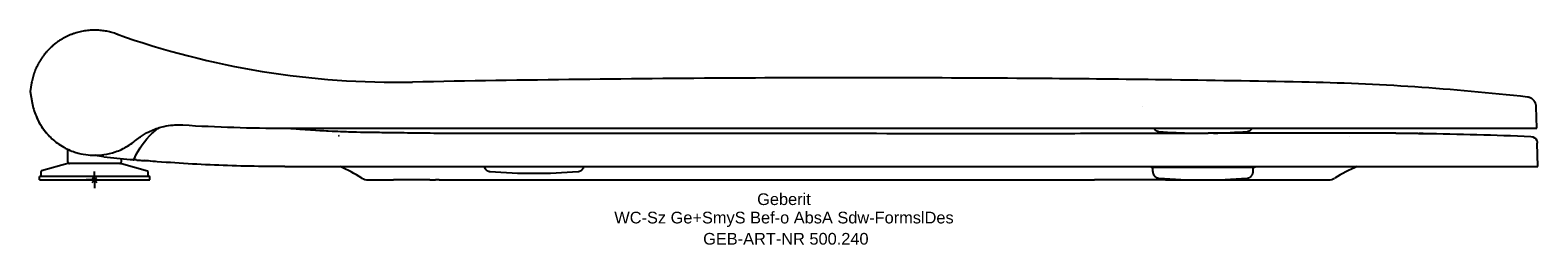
# Model space of a CAD drawing. Header units: millimetres. Extents: x -19 to 432, y -19 to 45.
import ezdxf
from ezdxf.enums import TextEntityAlignment as Align

# ---------------------------------------------------------------- set-up
doc = ezdxf.new("R2010")
doc.units = ezdxf.units.MM
doc.layers.get('0').update_dxf_attribs({"linetype": 'CONTINUOUS'})
for name, color, linetype, lineweight in [('Arbeitspunkt(DIN)', 7, 'CONTINUOUS', 25), ('GEB-ART-NR', 1, 'CONTINUOUS', 18), ('GEB-BEZUG', 2, 'CONTINUOUS', 25), ('GEB-TEXT', 5, 'CONTINUOUS', 18)]:
    doc.layers.add(name, color=color, linetype=linetype, lineweight=lineweight)
doc.layers.add('GEB-KONTUR-A', color=5, linetype='CONTINUOUS')
doc.styles.get("Standard").update_dxf_attribs({"font": 'arial.ttf'})

# ---------------------------------------------------------------- blocks, each defined once
blk = doc.blocks.new('Einfügepunkt')
at = {"layer": 'GEB-BEZUG'}
for p, q in [((-0.71, -0.71), (0.71, 0.71)), ((-0.71, 0.71), (0.71, -0.71))]:
    blk.add_line(p, q, dxfattribs=at)

msp = doc.modelspace()

# ---------------------------------------------------------------- linework, layer by layer
at = {"layer": 'Arbeitspunkt(DIN)', "ltscale": 25}
for q in [(-2.5, 0), (0, 2.5), (0, -2.5), (2.5, 0)]:
    msp.add_line((0, 0), q, dxfattribs=at)
at = {"layer": 'GEB-KONTUR-A', "ltscale": 25}
for p, q in [((-18.83, 29), (-19.27, 26.5)), ((-19.27, 26.5), (-18.67, 23.08)), ((313.33, 21.88), (313.33, 21.88)), ((431.2, 15.5), (431.03, 21.88)), ((90.95, 15.5), (194.26, 15.5)), ((194.26, 15.5), (332.57, 15.5)), ((332.57, 15.5), (384.1, 15.5)), ((354.16, 14), (335.66, 14)), ((368.89, 14), (354.16, 14)), ((383.24, 14), (368.89, 14)), ((384.1, 15.5), (423.58, 15.5)), ((423.58, 15.5), (429.36, 15.5)), ((429.36, 15.5), (431.2, 15.5)), ((-8, 5.4), (-8, 9.17)), ((431.5, 4), (431.32, 11.05)), ((-8, 4.9), (-15.85, 2.7)), ((8, 4.9), (-8, 4.9)), ((8, 5.4), (8, 6.4)), ((8, 4.9), (15.85, 2.7)), ((-16, 1.14), (-16.5, 1)), ((-16.5, 0), (-16.5, 1)), ((16.5, 1), (-16.5, 1)), ((-16.5, 0), (16.5, 0)), ((-16, 1.14), (-16, 2.5)), ((-16, 1.14), (16, 1.14)), ((16, 1.14), (16, 2.5)), ((16, 1.14), (16.5, 1)), ((16.5, 0), (16.5, 1)), ((81.79, 0), (89.35, 0)), ((85.61, 0), (85.61, 0)), ((100.19, 0), (89.35, 0)), ((159.12, 0), (182.26, 0)), ((182.26, 0), (205.34, 0)), ((194.43, 4), (332.86, 4)), ((205.34, 0), (255.4, 0)), ((255.4, 0), (277.15, 0)), ((277.15, 0), (298.98, 0)), ((320.13, 0), (298.98, 0)), ((316.38, 2.54), (316.38, 3.8)), ((320.13, 0), (338.97, 0)), ((332.86, 4), (384.4, 4)), ((338.97, 0), (353.59, 0)), ((346.38, 2.54), (346.38, 3.8)), ((353.59, 0), (362.96, 0)), ((362.96, 0), (368.92, 0)), ((365.1, 0), (365.1, 0)), ((384.4, 4), (423.87, 4)), ((423.87, 4), (429.66, 4)), ((429.66, 4), (431.5, 4)), ((100.22, 0), (101.94, 0))]:
    msp.add_line(p, q, dxfattribs=at)
for centre, radius, start, end in [((90.22, 279.23), 250, 250.4396, 271.1052), ((227.6, -6842.22), 6872.77, 90.273644, 91.105165), ((227.6, -6842.21), 6872.76, 89.529306, 90.273683), ((227.61, -6841.42), 6871.97, 89.234422, 89.529332), ((227.7, -6835.62), 6866.18, 88.887816, 89.234505), ((347, -690.61), 720, 83.51052, 88.88785), ((331.38, 173.97), 160, 265.2805, 268.9561), ((331.38, 173.97), 160, 271.1249, 274.7195), ((394.77, -186.05), 200, 89.3135, 89.6023), ((394.17, -179.95), 193.87, 95.5816723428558, 95.58167564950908), ((-7.5, 5.4), 0.5, 180, 270.0001), ((7.5, 5.4), 0.5, 269.9999, 0), ((56.91, 504), 500, 264.684, 264.8019), ((-15.8, 2.5), 0.2, 105.6568, 180), ((15.8, 2.5), 0.2, 0, 74.3432), ((53.41, -41.86), 50, 57.9705, 66.5091), ((131.38, 162), 160, 265.2805, 274.7195), ((331.38, 160), 160, 265.2805, 274.7195), ((396.98, -42.05), 50, 112.916, 121.6281)]:
    msp.add_arc(centre, radius, start, end, dxfattribs=at)
for centre, major_axis, ratio, start_param, end_param in [((326.85, -185.99), (-0.28, 199.99), 0.417045, 6.283153, 6.283157), ((333.06, -186), (-0.1, 200), 0.48644, 6.281683, 6.283186), ((286.9, 12.8), (-83.38, -0.7), 0.011698, 4.087751, 4.12498), ((308.03, 13.29), (88.14, 0.59), 0.004616, 0.405008, 0.450201), ((0.04, 26.38), (18.64, -3.71), 0.999626, 5.565911, 5.606644), ((56.91, 503.85), (499.93, 0), 0.999848, 4.603914, 4.619594), ((81.81, 3.57), (-1.11, -3.39), 0.989825, 6.042126, 6.595755), ((316.22, 4.8), (-0.788, 0.613), 0.998142, 1.589562, 2.233279), ((368.9, 3.57), (-1.1, 3.39), 0.989669, 2.830174, 3.376778), ((188.55, -0.07), (105.02, -0.06), 0.000436, 2.522056, 2.540431)]:
    msp.add_ellipse(centre, major_axis=major_axis, ratio=ratio, start_param=start_param, end_param=end_param, dxfattribs=at)
for points, degree in [([(7.06, 43.45), (0.75, 45.96), (-6.67, 45.67), (-13.54, 41.87), (-17.65, 35.66), (-18.83, 29)], 5), ([(431.03, 21.88), (431.01, 22.74), (430.68, 23.59), (430.05, 24.28), (429.23, 24.68), (428.37, 24.78)], 5), ([(-17.36, 18.77), (-16.91, 17.73), (-16.38, 16.73), (-15.78, 15.77), (-15.11, 14.86), (-14.38, 14.01)], 5), ([(-14.11, 13.7), (-14.02, 13.6), (-13.93, 13.51), (-13.85, 13.41), (-13.76, 13.32), (-13.67, 13.22)], 5), ([(56.91, 15.5), (63.72, 15.5), (70.53, 15.5), (77.34, 15.5), (84.14, 15.5), (90.95, 15.5)], 5), ([(154.36, 13.98), (163.27, 13.97), (172.37, 13.96), (181.43, 13.96)], 3), ([(181.44, 13.96), (185.54, 13.95), (189.64, 13.95), (193.74, 13.95)], 3), ([(193.74, 13.95), (197.61, 13.95), (201.48, 13.95), (205.35, 13.95)], 3), ([(205.36, 13.95), (222.19, 13.95), (239.01, 13.94), (255.83, 13.94)], 3), ([(255.85, 13.94), (263.39, 13.94), (270.93, 13.94), (278.46, 13.94)], 3), ([(278.48, 13.94), (287.15, 13.94), (295.85, 13.94), (304.35, 13.96)], 3), ([(304.36, 13.96), (311.97, 13.97), (319.47, 13.98), (326.56, 13.99)], 3), ([(316.65, 15.5), (316.85, 15.17), (317.12, 14.88), (317.46, 14.67), (317.83, 14.54), (318.22, 14.51)], 5), ([(318.22, 14.51), (318.22, 14.51), (318.22, 14.51), (318.22, 14.51)], 3), ([(318.22, 14.51), (318.22, 14.51), (318.22, 14.51), (318.22, 14.51), (318.22, 14.51), (318.22, 14.51)], 5), ([(326.57, 13.99), (328.74, 14), (330.87, 14), (332.96, 14)], 3), ([(344.55, 14.51), (344.93, 14.54), (345.31, 14.67), (345.64, 14.88), (345.92, 15.17), (346.11, 15.5)], 5), ([(344.55, 14.51), (344.55, 14.51), (344.55, 14.51), (344.55, 14.51)], 3), ([(344.55, 14.51), (344.55, 14.51), (344.55, 14.51), (344.55, 14.51), (344.55, 14.51), (344.55, 14.51)], 5), ([(389.04, 13.99), (392.7, 13.97), (395.11, 13.95), (396.52, 13.94), (397.17, 13.93), (397.17, 13.93)], 5), ([(397.17, 13.93), (407.92, 13.78), (418.67, 13.47), (429.41, 13)], 3), ([(73.07, 13.2), (73.06, 13.2), (73.06, 13.2), (73.06, 13.2), (73.06, 13.2), (73.05, 13.2)], 5), ([(2.79, 6.94), (1.94, 7.03), (1.11, 7.18), (0.29, 7.38)], 3), ([(11.61, 6.06), (11.66, 6.05), (11.71, 6.05), (11.76, 6.04)], 3), ([(103.05, 0), (108.31, 0), (114.37, 0), (121.11, 0), (128.57, 0), (136.62, 0)], 5), ([(116.46, 4), (116.59, 3.53), (116.86, 3.1), (117.26, 2.77), (117.73, 2.58), (118.22, 2.54)], 5), ([(136.62, 0), (140.86, 0), (145.26, 0), (149.8, 0), (154.42, 0), (159.12, 0)], 5), ([(144.55, 2.54), (145.03, 2.58), (145.5, 2.77), (145.9, 3.1), (146.18, 3.53), (146.31, 4)], 5), ([(316.38, 2.54), (316.38, 1.94), (316.6, 1.35), (317.05, 0.86), (317.62, 0.59), (318.22, 0.54)], 5), ([(344.55, 0.54), (345.14, 0.59), (345.72, 0.86), (346.16, 1.35), (346.38, 1.94), (346.38, 2.54)], 5), ([(346.54, 3.8), (346.67, 3.8), (346.8, 3.82), (346.92, 3.86), (347.04, 3.92), (347.14, 4)], 5)]:
    msp.add_open_spline(points, degree=degree, dxfattribs=at)
for points, knots in [([(-18.67, 23.08), (-18.55, 22.42), (-18.4, 21.76), (-18.02, 20.44), (-17.79, 19.78), (-17.52, 19.14)], [0.000001, 0.000001, 0.000001, 0.000001, 0.2091399, 0.2091399, 0.418281, 0.418281, 0.418281, 0.418281]), ([(-17.52, 19.14), (-17, 17.87), (-16.34, 16.66), (-15.55, 15.53), (-15.32, 15.19), (-15.07, 14.86), (-14.81, 14.53), (-13.97, 13.48), (-13.03, 12.53), (-11.99, 11.68), (-11.41, 11.2), (-10.81, 10.77), (-10.18, 10.36), (-8.96, 9.59), (-7.66, 8.95), (-6.3, 8.47), (-5.83, 8.3), (-5.35, 8.15), (-4.87, 8.03), (-3.9, 7.77), (-2.91, 7.58), (-1.92, 7.48), (-1.16, 7.4), (-0.39, 7.37), (0.37, 7.38), (1.17, 7.4), (1.97, 7.46), (2.76, 7.58), (3.92, 7.74), (5.05, 8.01), (6.15, 8.39), (7.46, 8.83), (8.71, 9.41), (9.88, 10.12), (10.49, 10.49), (11.08, 10.9), (11.65, 11.34)], [0.000007, 0.000007, 0.000007, 0.000007, 0.413103, 0.413103, 0.413103, 0.537281, 0.537281, 0.537281, 0.940561, 0.940561, 0.940561, 1.165348, 1.165348, 1.165348, 1.598482, 1.598482, 1.598482, 1.748768, 1.748768, 1.748768, 2.049221, 2.049221, 2.049221, 2.278683, 2.278683, 2.278683, 2.518876, 2.518876, 2.518876, 2.868001, 2.868001, 2.868001, 3.28138, 3.28138, 3.28138, 3.49612, 3.49612, 3.49612, 3.49612]), ([(11.76, 6.04), (12.74, 8.29), (14.07, 10.77), (17.32, 14.08), (18.26, 14.9), (19.3, 15.63)], [0, 0, 0, 0, 1.629491, 1.629491, 2.175078, 2.175078, 2.175078, 2.175078]), ([(12.25, 11.82), (12.73, 12.22), (13.22, 12.59), (13.72, 12.94), (14.51, 13.49), (15.34, 13.98), (16.2, 14.4), (16.77, 14.69), (17.36, 14.95), (17.96, 15.18), (18.26, 15.29), (18.55, 15.4), (18.86, 15.5), (19.45, 15.69), (20.05, 15.86), (20.66, 16), (21.59, 16.21), (22.53, 16.35), (23.49, 16.43), (24.11, 16.48), (24.75, 16.5), (25.38, 16.49), (25.7, 16.49), (26.03, 16.48), (26.35, 16.46)], [-1.525689, -1.525689, -1.525689, -1.525689, -1.340103, -1.340103, -1.340103, -1.051471, -1.051471, -1.051471, -0.858077, -0.858077, -0.858077, -0.76284, -0.76284, -0.76284, -0.575523, -0.575523, -0.575523, -0.287761, -0.287761, -0.287761, -0.097792, -0.097792, -0.097792, 0, 0, 0, 0]), ([(26.35, 16.46), (31.44, 16.14), (36.53, 15.9), (41.62, 15.74), (46.72, 15.58), (51.81, 15.5), (56.91, 15.5)], [0.000001, 0.000001, 0.000001, 0.000001, 1.528933, 1.528933, 1.528933, 3.057826, 3.057826, 3.057826, 3.057826]), ([(57.94, 15.5), (58.94, 15.41), (59.96, 15.32), (64.33, 14.98), (67.76, 14.77), (74.41, 14.46), (77.57, 14.37), (80.66, 14.32)], [3.777329, 3.777329, 3.777329, 3.777329, 4.09826, 4.09826, 5.144868, 5.144868, 6.226054, 6.226054, 6.226054, 6.226054]), ([(58.13, 15.5), (62.4, 15.11), (66.7, 14.84), (73.27, 14.53), (75.56, 14.44), (77.86, 14.37)], [2.414336, 2.414336, 2.414336, 2.414336, 3.700827, 3.700827, 4.388895, 4.388895, 4.388895, 4.388895]), ([(80.66, 14.32), (82.04, 14.29), (83.58, 14.27), (86.95, 14.22), (88.81, 14.2), (93.22, 14.14), (95.81, 14.11), (99.69, 14.06), (101.06, 14.04), (103.49, 14.02), (104.58, 14.01), (106.97, 13.99), (108.23, 13.98), (109.28, 13.97)], [0, 0, 0, 0, 0.492974, 0.492974, 1.051188, 1.051188, 1.817225, 1.817225, 2.246233, 2.246233, 2.616963, 2.616963, 3.116794, 3.116794, 3.116794, 3.116794]), ([(80.66, 14.32), (82.04, 14.29), (83.58, 14.27), (86.95, 14.22), (88.81, 14.2), (93.22, 14.14), (95.81, 14.11), (99.69, 14.06), (101.06, 14.04), (103.49, 14.02), (104.58, 14.01), (107.37, 13.98), (108.95, 13.97), (110.62, 13.97), (111.05, 13.96), (111.58, 13.96), (111.75, 13.96), (111.79, 13.96), (111.79, 13.96), (111.79, 13.96)], [0, 0, 0, 0, 0.492974, 0.492974, 1.051188, 1.051188, 1.817225, 1.817225, 2.246233, 2.246233, 2.616963, 2.616963, 3.260891, 3.260891, 3.526769, 3.526769, 3.71608, 3.71608, 3.740246, 3.740246, 3.740246, 3.740246]), ([(109.28, 13.97), (109.56, 13.97), (109.84, 13.97), (118.57, 13.96), (127.23, 14), (135.8, 14)], [2.974731, 2.974731, 2.974731, 2.974731, 3.059591, 3.059591, 5.632448, 5.632448, 5.632448, 5.632448]), ([(135.8, 14), (137.21, 14), (138.58, 14), (142.64, 14), (145.37, 13.99), (150.18, 13.99), (152.25, 13.98), (154.36, 13.98)], [0, 0, 0, 0, 0.429394, 0.429394, 1.278287, 1.278287, 1.920445, 1.920445, 1.920445, 1.920445]), ([(387.39, 13.99), (387.07, 14), (386.74, 14), (386.08, 14), (385.75, 14), (385.09, 14), (384.76, 14), (384.1, 14), (383.78, 14), (383.38, 14), (383.31, 14), (383.24, 14)], [0, 0, 0, 0, 0.25, 0.25, 0.494366, 0.494366, 0.728788, 0.728788, 0.950682, 0.950682, 1, 1, 1, 1]), ([(429.41, 13), (430.16, 12.96), (430.87, 12.47), (431.16, 11.77), (431.26, 11.55), (431.31, 11.3), (431.32, 11.05)], [0, 0, 0, 0, 0.752292, 0.752292, 0.752292, 1, 1, 1, 1]), ([(12.51, 5.98), (12.03, 6.02), (11.84, 6.04), (11.76, 6.04), (11.76, 6.04), (11.76, 6.04)], [0.000063, 0.000063, 0.000063, 0.000063, 1.036197, 1.036197, 1.307523, 1.307523, 1.307523, 1.307523]), ([(12.51, 5.98), (12.52, 5.97), (12.55, 5.97), (12.64, 5.96), (12.7, 5.96), (12.91, 5.94), (13.1, 5.92), (13.53, 5.89), (13.76, 5.87), (14.26, 5.82), (14.53, 5.8), (14.79, 5.78)], [0.0000051, 0.0000051, 0.0000051, 0.0000051, 0.0376917, 0.0376917, 0.0759903, 0.0759903, 0.1566425, 0.1566425, 0.2336404, 0.2336404, 0.3132799, 0.3132799, 0.3132799, 0.3132799]), ([(56.91, 4), (49.88, 4), (42.85, 4.15), (35.83, 4.44), (28.81, 4.74), (21.8, 5.19), (14.79, 5.78)], [-4.217126, -4.217126, -4.217126, -4.217126, -2.108562, -2.108562, -2.108562, -0.000001, -0.000001, -0.000001, -0.000001]), ([(18.22, 5.5), (17.1, 5.59), (16.12, 5.67), (15.22, 5.74), (15.08, 5.75), (14.94, 5.76)], [0, 0, 0, 0, 0.4432193, 0.4432193, 0.5323688, 0.5323688, 0.5323688, 0.5323688]), ([(56.91, 4), (87.42, 4), (117.92, 4), (148.43, 4), (163.76, 4), (179.1, 4), (194.43, 4)], [0, 0, 0, 0, 0.665437, 0.665437, 0.665437, 1, 1, 1, 1]), ([(316.22, 3.8), (316.22, 3.8), (317.24, 3.8), (319.09, 3.8), (321.12, 3.8), (324.14, 3.8), (327.49, 3.8), (330.86, 3.8), (334.54, 3.8), (337.71, 3.8), (340.64, 3.8), (343.13, 3.8), (344.68, 3.8), (345.9, 3.8), (346.54, 3.8), (346.54, 3.8)], [0, 0, 0, 0, 0.198884, 0.198884, 0.198884, 0.417309, 0.417309, 0.417309, 0.637228, 0.637228, 0.637228, 0.840438, 0.840438, 0.840438, 1, 1, 1, 1])]:
    msp.add_open_spline(points, degree=3, knots=knots, dxfattribs=at)

# ---------------------------------------------------------------- block references
at = {"ltscale": 25}
msp.add_blockref('Einfügepunkt', (0, 0), dxfattribs=at)

# ---------------------------------------------------------------- texts
at = {"layer": 'GEB-ART-NR'}
msp.add_text('GEB-ART-NR 500.240', height=3.5, dxfattribs=at).set_placement((206.67, -19.34), align=Align.CENTER)
at = {"layer": 'GEB-TEXT'}
for s, p in [('Geberit', (206.11, -7.5)), ('WC-Sz Ge+SmyS Bef-o AbsA Sdw-FormslDes', (206.11, -13))]:
    msp.add_text(s, height=3.5, dxfattribs=at).set_placement(p, align=Align.CENTER)

doc.saveas('drawing.dxf')
